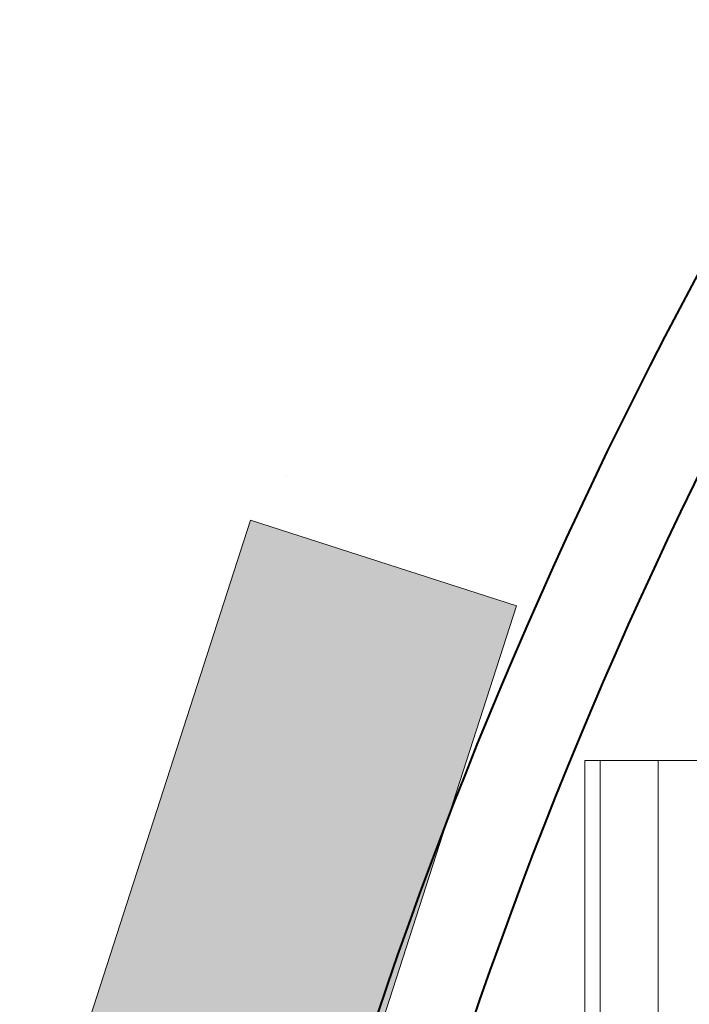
# Model space of a CAD drawing. Header units: millimetres. Extents: x 31882 to 271790, y -35693 to 24917.
# Tile 239 of 256: x 97361 to 98456, y 15766 to 17377. Entities that reach past the tile are written whole.
import ezdxf

# ---------------------------------------------------------------- set-up
doc = ezdxf.new("R2010")
doc.units = ezdxf.units.MM
doc.header["$MEASUREMENT"] = 0
for name, color, linetype, lineweight in [('A - TEXT', 7, 'Continuous', 13), ('CKD Equipments', 252, 'Continuous', 0), ('Furniture', 14, 'Continuous', 9), ('WALL', 7, 'Continuous', 40)]:
    doc.layers.add(name, color=color, linetype=linetype, lineweight=lineweight)

msp = doc.modelspace()

# ---------------------------------------------------------------- hatches: boundary and pattern name
at = {"layer": 'Furniture', "ltscale": 0.25}
h = msp.add_hatch(color=255, dxfattribs=at)
h.dxf.hatch_style = 1
h.paths.add_polyline_path([(98173.3, 16418), (97795.6, 15248.1), (97360.5, 15388.6), (97738.3, 16558.5)])

# ---------------------------------------------------------------- linework, layer by layer
at = {"layer": 'A - TEXT', "ltscale": 0.25}
msp.add_line((97797.1, 16631.5), (97797.1, 16631.5), dxfattribs=at)
at = {"layer": 'CKD Equipments'}
for points in [[(99029.1, 16165), (98285, 16164.9), (98285.1, 14952.2), (99029.2, 14952.2), (99029.1, 16165)], [(98285.1, 14952.2), (98310.2, 14952.2), (98310.1, 16164.9)], [(98310.2, 14952.2), (98404.7, 14952.2), (98404.7, 16164.9)]]:
    msp.add_lwpolyline(points, dxfattribs=at)
at = {"layer": 'Furniture', "color": 14, "ltscale": 0.25}
msp.add_lwpolyline([(98173.3, 16418), (97795.6, 15248.1), (97360.5, 15388.6), (97738.3, 16558.5)], close=True, dxfattribs=at)
at = {"layer": 'WALL', "color": 2}
for radius, start, end in [(7777.1, 141.70885, 166.51663), (7626.2, 141.77328, 166.24476)]:
    msp.add_arc((105318.4, 13275.7), radius, start, end, dxfattribs=at)

doc.saveas('drawing.dxf')
